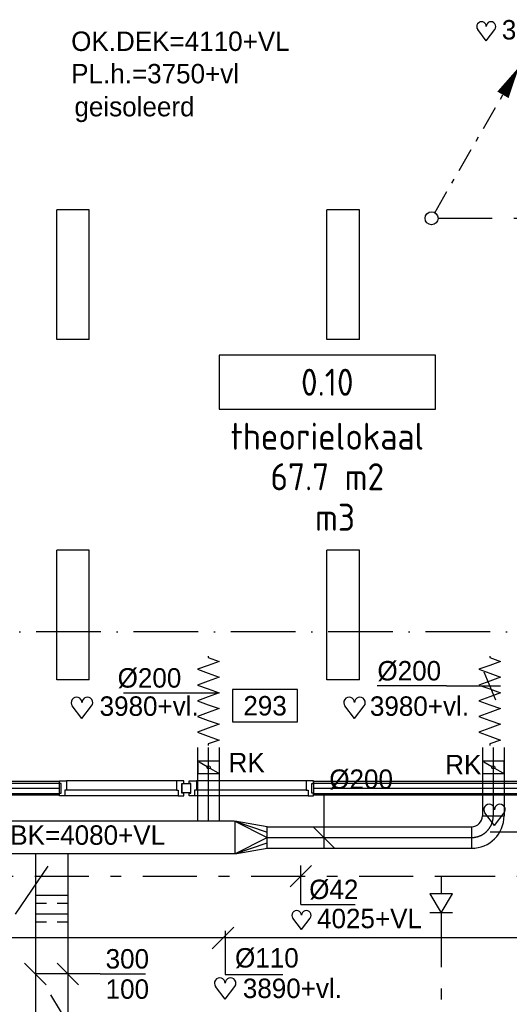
# Model space of a CAD drawing. Extents: x -866131 to -691536, y 173952 to 258052.
# Tile 140 of 160: x -765666 to -761139, y 229574 to 238689. Entities that reach past the tile are written whole.
import ezdxf
from ezdxf.enums import TextEntityAlignment as Align

# ---------------------------------------------------------------- set-up
doc = ezdxf.new("R2010")
doc.units = 0
doc.header["$LTSCALE"] = 100
for name, pattern in [('2322109', [10, 5, -2, 1, -2]), ('2322121', [2000, 1000, 1000]), ('CENTER2', [11.25, 7.5, -1.25, 1.25, -1.25]), ('CENTER4', [5, 3.125, -0.625, 0.625, -0.625]), ('DASHDOT', [9, 6, -1.5, 0, -1.5]), ('HIDDEN', [2, 1, -1]), ('LURETOUR', [6, 4, -2])]:
    doc.linetypes.add(name, pattern=pattern)
doc.layers.get('0').update_dxf_attribs({"linetype": 'CONTINUOUS'})
for name, color, linetype in [('AL$1----_ALGEMEEN', 7, 'CONTINUOUS'), ('AL$7----_STRAMIEN', 1, 'DASHDOT'), ('AL22----_BINNENWAND', 7, 'CONTINUOUS'), ('AL32----_BINNENKOZ', 7, 'CONTINUOUS'), ('ALL-----_REFLIJNEN', 8, 'CONTINUOUS'), ('ARMATUUR', 8, 'CONTINUOUS'), ('BOUW', 8, 'CONTINUOUS'), ('GEBOUWLABEL', 4, 'CONTINUOUS'), ('INHOUD', 7, 'CONTINUOUS'), ('OMSCHRIJVING', 7, 'CONTINUOUS'), ('OPPERVLAK', 7, 'CONTINUOUS'), ('VOLGNUMMER', 7, 'CONTINUOUS'), ('WL524---', 4, 'CONTINUOUS'), ('WL531---', 4, 'CONTINUOUS'), ('WL570---', 3, 'CONTINUOUS'), ('WL570---_HARTLIJN', 7, 'CONTINUOUS'), ('WL570---_RETOUR', 3, 'CONTINUOUS'), ('WL570---_TOEVOER', 3, 'CONTINUOUS'), ('WM$1----', 1, 'CONTINUOUS'), ('WM531---', 1, 'CONTINUOUS'), ('WM570---', 1, 'CONTINUOUS')]:
    doc.layers.add(name, color=color, linetype=linetype)
doc.styles.add('BURO-018', font='BUROFONT.shx', dxfattribs={"height": 180})
doc.styles.get("Standard").update_dxf_attribs({"font": 'ISOCP'})

# ---------------------------------------------------------------- blocks, each defined once
blk = doc.blocks.new('3048311')
at = {"color": 0, "linetype": 'CONTINUOUS'}
for p, q in [((-2.5, 1.5), (0, 0)), ((-2.5, -1.5), (-2.5, 1.5)), ((0, -1.5), (0, 1.5)), ((0, 0), (-2.5, -1.5))]:
    blk.add_line(p, q, dxfattribs=at)
at = {"color": 0, "linetype": 'CONTINUOUS', "style": 'BURO-018', "flags": 1}
blk.add_attdef('CV_MATCODE', (0, 0), '', height=1.8, dxfattribs=at)
blk = doc.blocks.new('HART')
at = {"color": 1}
for q in [(-28.1, 39.5), (51.4, 39.5)]:
    blk.add_line((11.6, -12.9), q, dxfattribs=at)
for centre, start, end in [((-10.5, 52.8), 0, 217.1867), ((33.8, 52.8), 322.8133, 180)]:
    blk.add_arc(centre, 22.1, start, end, dxfattribs=at)
blk = doc.blocks.new('GEBOUWLABEL')
at = {"layer": 'VOLGNUMMER'}
blk.add_lwpolyline([(-4, -1), (4, -1), (4, 1), (-4, 1)], close=True, dxfattribs=at)
at = {"color": 0, "linetype": 'BYBLOCK', "flags": 1}
for tag, p in [('OPPERVLAKTESOORT', (0.5, 8)), ('TERREIN', (0.5, 6.5)), ('GEBOUW', (0.5, 5)), ('GEBRUIKSFUNCTIE', (0.5, 3.5)), ('BOUWLAAG', (0.5, 2))]:
    blk.add_attdef(tag, text='', height=1, dxfattribs=at).set_placement(p, align=Align.MIDDLE_CENTER)
blk = doc.blocks.new('LU-1D-KL-C874')
at = {"color": 0, "linetype": 'CONTINUOUS'}
for p, q in [((-58.2, 100), (-58.2, -100)), ((58.2, 100), (-58.2, 100)), ((58.2, -100), (58.2, 100)), ((50.9, 87.4), (7.3, 12.6)), ((-7.3, -12.6), (-50.9, -87.4)), ((-58.2, -100), (58.2, -100))]:
    blk.add_line(p, q, dxfattribs=at)
blk.add_circle((0, 0), 14.6, dxfattribs=at)
blk = doc.blocks.new('LU-1D-K-C8')
at = {"color": 0, "linetype": 'CONTINUOUS'}
for p, q in [((-0.5, 100), (0.5, 100)), ((-0.5, -100), (0.5, -100))]:
    blk.add_line(p, q, dxfattribs=at)
at = {"layer": 'WL570---_HARTLIJN', "linetype": 'CENTER2'}
blk.add_line((-0.5, 0), (0.5, 0), dxfattribs=at)
blk = doc.blocks.new('LU-1D-F-C833B')
at = {"color": 0, "linetype": 'CONTINUOUS'}
for p, q in [((-400.4, 0), (-364, 100)), ((-364, 100), (-327.6, 0)), ((-254.8, 0), (-218.4, 100)), ((-218.4, 100), (-182, 0)), ((-109.2, 0), (-72.8, 100)), ((-72.8, 100), (-36.4, 0)), ((36.4, 0), (72.8, 100)), ((72.8, 100), (109.2, 0)), ((182, 0), (218.4, 100)), ((218.4, 100), (254.8, 0)), ((327.6, 0), (364, 100)), ((364, 100), (400.4, 0)), ((-413.6, 0), (-400.4, 0)), ((-327.6, 0), (-291.2, -100)), ((-291.2, -100), (-254.8, 0)), ((-182, 0), (-145.6, -100)), ((-145.6, -100), (-109.2, 0)), ((-36.4, 0), (0, -100)), ((0, -100), (36.4, 0)), ((109.2, 0), (145.6, -100)), ((145.6, -100), (182, 0)), ((254.8, 0), (291.2, -100)), ((291.2, -100), (327.6, 0)), ((400.4, 0), (413.6, 0))]:
    blk.add_line(p, q, dxfattribs=at)
blk = doc.blocks.new('*U525', base_point=(-761398.1, 232521.8))
at = {"color": 0, "linetype": 'CONTINUOUS'}
for p, q in [((-761373.2, 232652.1), (-761265.3, 232391.6)), ((-761719.2, 232521.8), (-762359.1, 232521.8)), ((-761719.2, 232521.8), (-761219.2, 232521.8))]:
    blk.add_line(p, q, dxfattribs=at)
at = {"layer": 'WM570---', "linetype": 'CONTINUOUS', "style": 'BURO-018'}
blk.add_text('%%c200', height=180, dxfattribs=at).set_placement((-761769.2, 232571.8), align=Align.RIGHT)
blk = doc.blocks.new('LU-2D-K-12C')
at = {"color": 0, "linetype": 'CONTINUOUS'}
for p, q in [((-0.5, 150), (0.5, 150)), ((-0.5, -150), (0.5, -150))]:
    blk.add_line(p, q, dxfattribs=at)
blk = doc.blocks.new('LU-2D-VR-12CC812C')
at = {"color": 0, "linetype": 'CONTINUOUS'}
for p, q in [((0, 150), (0, -150)), ((300, 100), (0, 150)), ((0, 150), (300, 50)), ((0, 150), (300, 0)), ((300, -100), (300, 100)), ((0, -150), (300, 0)), ((0, -150), (300, -50)), ((0, -150), (300, -100))]:
    blk.add_line(p, q, dxfattribs=at)
blk = doc.blocks.new('LU-1D-B--1-C85AC8')
at = {"color": 0, "linetype": 'CONTINUOUS'}
for p, q in [((-200, -100), (-200, 100)), ((-100, -200), (100, -200))]:
    blk.add_line(p, q, dxfattribs=at)
for radius in [300, 100]:
    blk.add_arc((-200, -200), radius, 0, 90, dxfattribs=at)
at = {"layer": 'WL570---_HARTLIJN', "linetype": 'CENTER4'}
blk.add_arc((-200, -200), 200, 0, 90, dxfattribs=at)
blk = doc.blocks.new('*U528', base_point=(-762853.5, 231218))
at = {"color": 0, "linetype": 'CONTINUOUS'}
for p, q in [((-762853.5, 231518), (-762853.5, 231018)), ((-762853.5, 231518), (-762213.6, 231518)), ((-762953.2, 231217.7), (-762753.8, 231018.3))]:
    blk.add_line(p, q, dxfattribs=at)
at = {"layer": 'WM570---', "linetype": 'CONTINUOUS', "style": 'BURO-018'}
blk.add_text('%%c200', height=180, dxfattribs=at).set_placement((-762803.5, 231568))
blk = doc.blocks.new('LU-ORND')
at = {"color": 0, "linetype": 'CONTINUOUS'}
for p, q in [((-3, 1.5), (-3, -1.5)), ((3, 1.5), (-3, 1.5)), ((3, -1.5), (3, 1.5)), ((-3, -1.5), (3, -1.5))]:
    blk.add_line(p, q, dxfattribs=at)
blk = doc.blocks.new('*U531', base_point=(-765221.9, 229782.1))
at = {"color": 0, "linetype": 'CONTINUOUS'}
for p, q in [((-765422.2, 229682.4), (-765621.6, 229881.8)), ((-765122.2, 229682.4), (-765321.6, 229881.8)), ((-765221.9, 229782.1), (-765521.9, 229782.1)), ((-764921.9, 229782.1), (-765221.9, 229782.1)), ((-764921.9, 229782.1), (-764501.9, 229782.1))]:
    blk.add_line(p, q, dxfattribs=at)
at = {"layer": 'WM570---', "linetype": 'CONTINUOUS', "style": 'BURO-018'}
for s, p in [('300', (-764871.9, 229832.1)), ('100', (-764871.9, 229552.1))]:
    blk.add_text(s, height=180, dxfattribs=at).set_placement(p)
blk = doc.blocks.new('LDV1109')
at = {"color": 0, "linetype": 'CONTINUOUS'}
for p, q in [((5.875, 10.176), (6.75, 11.691)), ((5.312, 9.202), (5.5, 9.526)), ((4, 6.928), (4.937, 8.552)), ((3.437, 5.954), (3.625, 6.279)), ((2.125, 3.681), (3.062, 5.304)), ((1.562, 2.706), (1.75, 3.031)), ((0.25, 0.433), (1.187, 2.057))]:
    blk.add_line(p, q, dxfattribs=at)
blk.add_lwpolyline([(6.75, 11.691, 0, 1, 0), (5.5, 9.526, 1, 1, 0)], format="xyseb", dxfattribs=at)
blk.add_circle((0, 0), 0.5, dxfattribs=at)

msp = doc.modelspace()

# ---------------------------------------------------------------- linework, layer by layer
at = {"layer": 'AL$1----_ALGEMEEN', "color": 8}
msp.add_lwpolyline([(-764085.96, 231616.244), (-764085.96, 231531.067), (-764163.836, 231531.067), (-764163.836, 231616.244)], close=True, dxfattribs=at)
at = {"layer": 'AL$7----_STRAMIEN', "color": 1}
msp.add_lwpolyline([(-719909.644, 233021.228), (-863263.924, 233021.228)], dxfattribs=at)
at = {"layer": 'AL22----_BINNENWAND', "color": 8}
for p, q in [((-765299.826, 231636.366), (-766637.826, 231636.366)), ((-765299.826, 231511.366), (-765299.826, 231636.366)), ((-766637.826, 231511.366), (-765299.826, 231511.366))]:
    msp.add_line(p, q, dxfattribs=at)
at = {"layer": 'AL22----_BINNENWAND', "color": 8, "linetype": 'CONTINUOUS'}
for p, q in [((-766637.826, 231621.366), (-765299.826, 231621.366)), ((-766637.826, 231526.366), (-765299.826, 231526.366))]:
    msp.add_line(p, q, dxfattribs=at)
at = {"layer": 'AL22----_BINNENWAND', "color": 8}
msp.add_lwpolyline([(-762949.826, 231511.366), (-760561.326, 231511.366), (-760561.326, 231636.366), (-762949.826, 231636.366)], close=True, dxfattribs=at)
at = {"layer": 'AL22----_BINNENWAND', "color": 8, "linetype": 'CONTINUOUS'}
for points in [[(-762949.826, 231621.366), (-760561.326, 231621.366)], [(-762949.826, 231526.366), (-760561.326, 231526.366)]]:
    msp.add_lwpolyline(points, dxfattribs=at)
at = {"layer": 'AL32----_BINNENKOZ', "color": 8}
for points in [[(-765299.826, 231504.386), (-765299.826, 231529.386), (-765283.826, 231529.386), (-765283.826, 231618.386), (-765299.826, 231618.386), (-765299.826, 231643.386), (-765232.826, 231643.386), (-765232.826, 231555.386), (-765249.826, 231555.386), (-765249.826, 231504.386), (-765299.826, 231504.386)], [(-764216.826, 231643.366), (-765232.826, 231643.366)], [(-764149.826, 231504.386), (-764149.826, 231529.386), (-764165.826, 231529.386), (-764165.826, 231618.386), (-764149.826, 231618.386), (-764149.826, 231643.386), (-764216.826, 231643.386), (-764216.826, 231555.386), (-764199.826, 231555.386), (-764199.826, 231504.386), (-764149.826, 231504.386)], [(-764099.826, 231504.386), (-764099.826, 231529.386), (-764083.826, 231529.386), (-764083.826, 231618.386), (-764099.826, 231618.386), (-764099.826, 231643.386), (-764032.826, 231643.386), (-764032.826, 231555.386), (-764049.826, 231555.386), (-764049.826, 231504.386), (-764099.826, 231504.386)], [(-763016.826, 231643.366), (-764032.826, 231643.366)], [(-762949.826, 231504.386), (-762949.826, 231529.386), (-762965.826, 231529.386), (-762965.826, 231618.386), (-762949.826, 231618.386), (-762949.826, 231643.386), (-763016.826, 231643.386), (-763016.826, 231555.386), (-762999.826, 231555.386), (-762999.826, 231504.386), (-762949.826, 231504.386)], [(-764216.826, 231555.386), (-765232.826, 231555.386)], [(-763016.826, 231555.386), (-764032.826, 231555.386)], [(-764199.826, 231504.366), (-765249.826, 231504.366)], [(-762999.826, 231504.366), (-764049.826, 231504.366)]]:
    msp.add_lwpolyline(points, dxfattribs=at)
at = {"layer": 'ALL-----_REFLIJNEN', "color": 8, "linetype": 'CONTINUOUS'}
msp.add_line((-766637.826, 231573.866), (-765299.826, 231573.866), dxfattribs=at)
msp.add_lwpolyline([(-762949.826, 231573.866), (-760561.326, 231573.866)], dxfattribs=at)
at = {"layer": 'ARMATUUR', "color": 8}
for points in [[(-765324.596, 235727.734), (-765324.596, 236927.734)], [(-765024.596, 236927.734), (-765324.596, 236927.734)], [(-765024.596, 235727.734), (-765024.596, 236927.734)], [(-762824.596, 235727.734), (-762824.596, 236927.734)], [(-762524.596, 236927.734), (-762824.596, 236927.734)], [(-762524.596, 235727.734), (-762524.596, 236927.734)], [(-765024.596, 235727.734), (-765324.596, 235727.734)], [(-762524.596, 235727.734), (-762824.596, 235727.734)], [(-765024.596, 233777.734), (-765324.596, 233777.734)], [(-765324.596, 232577.734), (-765324.596, 233777.734)], [(-765024.596, 232577.734), (-765024.596, 233777.734)], [(-762524.596, 233777.734), (-762824.596, 233777.734)], [(-762824.596, 232577.734), (-762824.596, 233777.734)], [(-762524.596, 232577.734), (-762524.596, 233777.734)], [(-765024.596, 232577.734), (-765324.596, 232577.734)], [(-762524.596, 232577.734), (-762824.596, 232577.734)]]:
    msp.add_lwpolyline(points, dxfattribs=at)
at = {"layer": 'WL524---', "color": 4, "linetype": '2322121'}
for p, q in [((-767384.885, 230192.669), (-761293.096, 230192.669)), ((-761293.096, 230192.669), (-755912.561, 230192.669))]:
    msp.add_line(p, q, dxfattribs=at)
at = {"layer": 'WL531---', "linetype": '2322109'}
for p, q in [((-761797.535, 236850.228), (-757314.129, 236850.228)), ((-766527.28, 230760.004), (-761768.448, 230760.004)), ((-761768.448, 230760.004), (-759014.237, 230760.004)), ((-761768.448, 230760.004), (-761768.448, 230598.798)), ((-761768.448, 230418.853), (-761768.448, 223416.974))]:
    msp.add_line(p, q, dxfattribs=at)
at = {"layer": 'WL570---_RETOUR', "color": 1}
for p, q in [((-762966.568, 230860.004), (-763166.568, 230660.004)), ((-763066.568, 230497.597), (-763066.568, 230860.004)), ((-763066.568, 230497.597), (-762565.042, 230497.597))]:
    msp.add_line(p, q, dxfattribs=at)
at = {"layer": 'WL570---_TOEVOER', "linetype": 'CONTINUOUS'}
for p, q in [((-765519.205, 230582.624), (-765216.878, 230582.624)), ((-765519.205, 230411.124), (-765216.878, 230411.124))]:
    msp.add_line(p, q, dxfattribs=at)
at = {"layer": 'WL570---_TOEVOER', "linetype": 'HIDDEN'}
for p, q in [((-765519.205, 230509.124), (-765216.878, 230509.124)), ((-765519.205, 230337.625), (-765216.878, 230337.625))]:
    msp.add_line(p, q, dxfattribs=at)
at = {"layer": 'WM$1----'}
msp.add_line((-761315.547, 231170.778), (-760106.761, 231170.778), dxfattribs=at)
at = {"layer": 'WM531---'}
for p, q in [((-763687.634, 230287.81), (-763887.634, 230087.81)), ((-763765.257, 230253.611), (-763765.257, 229851.015)), ((-763765.257, 229851.015), (-763231.668, 229851.015))]:
    msp.add_line(p, q, dxfattribs=at)
at = {"layer": 'WM570---', "linetype": 'CONTINUOUS'}
msp.add_line((-763824.218, 232455.383), (-764705.551, 232455.383), dxfattribs=at)
at = {"layer": 'WM570---'}
for p, q in [((-765406.485, 230852.322), (-765707.642, 230408.742)), ((-765381.096, 229661.143), (-764981.745, 228995.905))]:
    msp.add_line(p, q, dxfattribs=at)

# ---------------------------------------------------------------- block references
at = {"layer": 'GEBOUWLABEL', "color": 8}
ref = msp.add_blockref('GEBOUWLABEL', (-762821.848, 235332.381), dxfattribs=dict(at, xscale=250, yscale=250, zscale=250))
ref.add_attrib('VOLGNUMMER', '0.10', dxfattribs={"layer": 'VOLGNUMMER', "color": 0, "linetype": 'BYBLOCK', "height": 250}).set_placement((-762821.848, 235332.381), align=Align.MIDDLE_CENTER)
ref.add_attrib('OMSCHRIJVING', 'theorielokaal', dxfattribs={"layer": 'OMSCHRIJVING', "color": 0, "linetype": 'BYBLOCK', "height": 250}).set_placement((-762821.848, 234832.381), align=Align.MIDDLE_CENTER)
ref.add_attrib('OPPERVLAK', '67.7 m2', dxfattribs={"layer": 'OPPERVLAK', "color": 0, "linetype": 'BYBLOCK', "height": 250}).set_placement((-762821.848, 234457.381), align=Align.MIDDLE_CENTER)
ref.add_attrib('INHOUD', ' m3', dxfattribs={"layer": 'INHOUD', "color": 0, "linetype": 'BYBLOCK', "height": 250}).set_placement((-762821.848, 234082.381), align=Align.MIDDLE_CENTER)
at = {"layer": 'WL531---', "color": 2, "xscale": 120, "yscale": 120, "zscale": 120}
msp.add_blockref('LDV1109', (-761857.535, 236850.228), dxfattribs=at)
at = {"layer": 'WL531---', "color": 2, "xscale": -70, "yscale": 70, "zscale": 70, "rotation": 90.17999999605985}
msp.add_blockref('3048311', (-761768.448, 230420.705), dxfattribs=at)
at = {"layer": 'WL570---_RETOUR', "xscale": 2, "yscale": 2, "zscale": 2}
for p in [(-761374.561, 238520.156), (-763083.643, 230292.228)]:
    msp.add_blockref('HART', p, dxfattribs=at)
at = {"layer": 'WL570---_RETOUR', "linetype": 'LURETOUR', "rotation": 270}
for name, p in [('LU-1D-F-C833B', (-763922.408, 232383.947)), ('LU-1D-F-C833B', (-761319.216, 232383.947)), ('LU-1D-B--1-C85AC8', (-761286.869, 231117.965))]:
    msp.add_blockref(name, p, dxfattribs=at)
at = {"layer": 'WL570---_RETOUR', "linetype": 'LURETOUR'}
for p, xscale, rotation in [((-763919.684, 231610.887), 679.7200067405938, 90), ((-761286.869, 231634.356), 632.781692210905, 270)]:
    msp.add_blockref('LU-1D-K-C8', p, dxfattribs=dict(at, xscale=xscale, rotation=rotation))
at = {"layer": 'WL570---_RETOUR', "linetype": 'CONTINUOUS', "rotation": 90}
for p in [(-763919.684, 231767.042), (-761286.869, 231767.042)]:
    msp.add_blockref('LU-1D-KL-C874', p, dxfattribs=at)
at = {"layer": 'WL570---_TOEVOER', "linetype": 'CONTINUOUS'}
for p, xscale, rotation in [((-766126.419, 231117.965), 4884.232922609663, 180), ((-765371.856, 229926.364), 2077.578658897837, 270)]:
    msp.add_blockref('LU-2D-K-12C', p, dxfattribs=dict(at, xscale=xscale, rotation=rotation))
msp.add_blockref('LU-2D-VR-12CC812C', (-763677.228, 231117.965), dxfattribs=at)
at = {"layer": 'WL570---_TOEVOER', "linetype": 'CONTINUOUS', "xscale": 1890.359132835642}
msp.add_blockref('LU-1D-K-C8', (-762432.048, 231117.965), dxfattribs=at)
at = {"layer": 'WM570---'}
for name, p in [('*U525', (-761398.083, 232521.843)), ('*U528', (-762853.505, 231217.965)), ('*U531', (-765221.856, 229854.666))]:
    msp.add_blockref(name, p, dxfattribs=at)
ref = msp.add_blockref('LU-ORND', (-763397.222, 232337.71), dxfattribs=dict(at, xscale=100, yscale=100, zscale=100))
ref.add_attrib('LU_TEXT1', '293', dxfattribs={"layer": '0', "color": 1, "linetype": 'CONTINUOUS', "height": 180, "style": 'BURO-018'}).set_placement((-763397.222, 232337.71), align=Align.MIDDLE)
at = {"layer": 'WM570---', "xscale": 2.25, "yscale": 2.25, "zscale": 2.25}
for p in [(-765116.663, 232247.556), (-762596.092, 232247.556), (-761301.473, 231256.575), (-763792.268, 229649.735)]:
    msp.add_blockref('HART', p, dxfattribs=at)

# ---------------------------------------------------------------- texts
at = {"layer": 'BOUW', "color": 1, "style": 'BURO-018'}
for s, p in [('OK.DEK=4110+VL', (-765190.489, 238399.411)), ('PL.h.=3750+vl', (-765190.489, 238099.411)), ('geisoleerd', (-765160.272, 237793.96))]:
    msp.add_text(s, height=180, dxfattribs=at).set_placement(p)
at = {"layer": 'WL570---', "color": 1, "style": 'BURO-018'}
msp.add_text('BK=4080+VL', height=180, rotation=360, dxfattribs=at).set_placement((-765753.758, 231050.325))
at = {"layer": 'WL570---_RETOUR', "color": 1, "style": 'BURO-018'}
for s, p in [('3920+VL', (-761207.641, 238505.651)), ('RK', (-763734.554, 231721.624)), ('RK', (-761731.171, 231702.428)), ('%%C42', (-762988.979, 230547.597)), ('4025+VL', (-762916.723, 230277.723))]:
    msp.add_text(s, height=180, dxfattribs=at).set_placement(p)
at = {"layer": 'WM531---', "style": 'BURO-018'}
msp.add_text('%%C110', height=180, dxfattribs=at).set_placement((-763674.848, 229913.795))
at = {"layer": 'WM570---', "linetype": 'CONTINUOUS', "style": 'BURO-018'}
msp.add_text('%%c200', height=180, dxfattribs=at).set_placement((-764171.778, 232505.383), align=Align.RIGHT)
at = {"layer": 'WM570---', "color": 1, "style": 'BURO-018'}
for s, p in [('3980+vl.', (-764927.261, 232244.262)), ('3980+vl.', (-762427.601, 232244.262)), ('3890+vl.', (-763602.865, 229631.514))]:
    msp.add_text(s, height=180, dxfattribs=at).set_placement(p)

doc.saveas('drawing.dxf')
